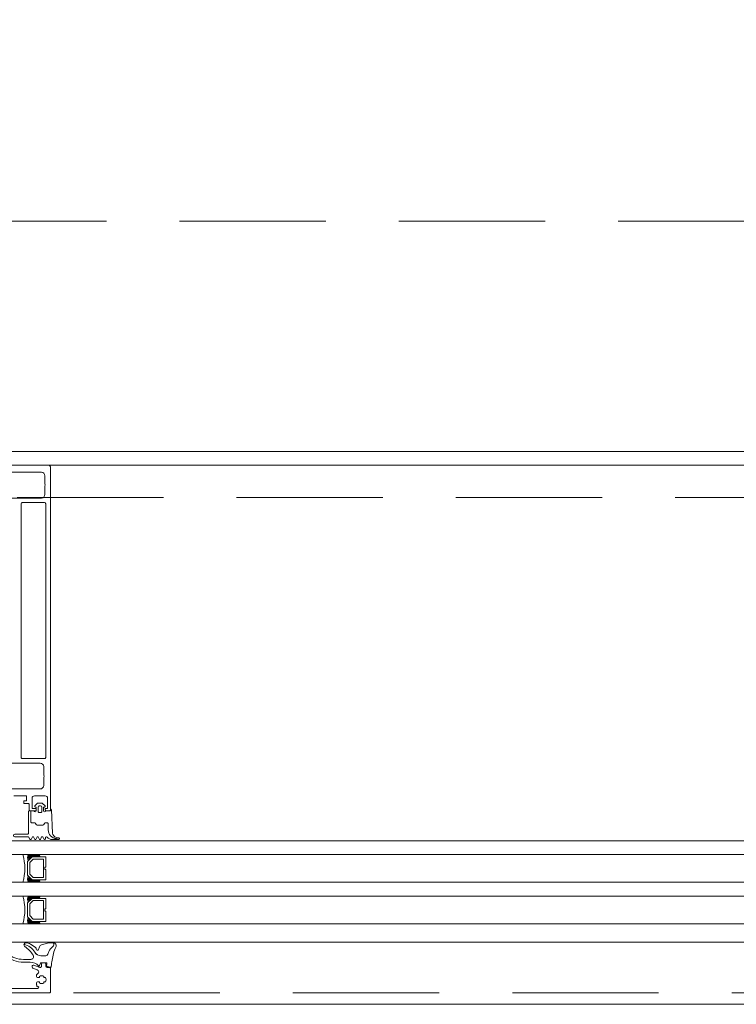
# Model space of a CAD drawing. Header units: millimetres. Extents: x 213386 to 506888, y 183055 to 450952.
# Tile 169 of 256: x 386571 to 386882, y 284292 to 284720. Entities that reach past the tile are written whole.
import ezdxf

# ---------------------------------------------------------------- set-up
doc = ezdxf.new("R2010")
doc.units = ezdxf.units.MM
doc.linetypes.add('ČÁRKOVANÁ', pattern=[19.05, 12.7, -6.35])
doc.layers.add('FASÁDA DETAILNÍ', color=255, linetype='Continuous', lineweight=0)

# ---------------------------------------------------------------- blocks, each defined once
blk = doc.blocks.new('284336')
for points in [[(-0.7, -9.6), (-10, -9.6, 0.414511), (-10.51, -10.11), (-10.51, -15.51, -1), (-11.69, -15.51), (-11.69, -9.6), (-12.69, -8.95, -0.668884), (-12.6, -8.23), (-11.99, -8.01, 0.766384), (-11.99, -7.21), (-12.6, -6.99, -0.76831), (-12.6, -6.23), (-11.99, -6.01, 0.766384), (-11.99, -5.21), (-12.6, -4.99, -0.76831), (-12.6, -4.23), (-11.99, -4.01, 0.766384), (-11.99, -3.21), (-12.6, -2.99, -0.877523), (-12.5, -2.22), (-12.1, -2.22, 0.698129), (-11.83, -1.5, -0.220231), (-12.89, 0.78), (-12.89, 3.45, -0.157143), (-12.82, 3.68), (-12.69, 3.42, -0.067482), (-12.48, 2.53, 0.393136), (-8.66, -1.02), (-6.1, -1.02, -0.414214), (-5.61, -1.51), (-5.61, -2.22, -0.267949), (-5.85, -2.65), (-6.35, -2.93, 0.267949), (-6.61, -3.38), (-6.61, -5.84, 0.267949), (-6.35, -6.29), (-5.85, -6.57, -0.267949), (-5.61, -7), (-5.61, -8.11, 0.414215), (-5.1, -8.62), (-0.41, -8.62), (-0.41, -9.31, -0.414212), (-0.7, -9.6)], [(-0.41, 0), (-0.41, -2, 0.990243), (-0.4, -3.02), (0.9, -3.02, 0.414214), (1.21, -2.71), (1.21, -2.61, -0.668123), (1.71, -2.4), (2.75, -3.45, -0.199004), (2.89, -3.79), (2.89, -5.43, -0.199038), (2.75, -5.77), (1.71, -6.82, -0.668191), (1.21, -6.61), (1.21, -6.51, 0.414214), (0.9, -6.2), (-0.4, -6.2, 0.990269), (-0.41, -7.22), (-0.41, -8.6), (-5.1, -8.6, -0.414215), (-5.59, -8.11), (-5.59, -7, 0.267949), (-5.84, -6.56), (-6.34, -6.27, -0.267949), (-6.59, -5.84), (-6.59, -3.38, -0.267949), (-6.34, -2.95), (-5.84, -2.66, 0.267949), (-5.59, -2.22), (-5.59, -1.51, 0.414214), (-6.1, -1), (-8.66, -1, -0.393156), (-12.46, 2.53, 0.067572), (-12.67, 3.43), (-12.8, 3.7, -0.637545), (-12.12, 3.53), (-11.92, 2.53, 0.344315), (-10.06, 0.91), (0, 0.38, -0.406913), (0.39, 0), (-0.41, 0)], [(1.7, -4.31, 0.414235), (1.2, -3.81), (-0.7, -3.81, 0.414214), (-1.2, -4.31), (-1.2, -4.91, 0.414214), (-0.7, -5.41), (1.2, -5.41, 0.414235), (1.7, -4.91), (1.7, -4.31)]]:
    blk.add_lwpolyline(points, format="xyb", close=True)
blk = doc.blocks.new('433270')
blk.add_lwpolyline([(1, 0, 0.414364), (0, -1), (0, -1.4, 0.255924), (0.23, -1.83, -0.547723), (0.23, -3.17, 0.255924), (0, -3.6), (0, -14.6, 0.414214), (0.3, -14.9), (1.2, -14.9, 0.414214), (1.7, -14.4), (1.7, -10.3, -0.414214), (2, -10), (6, -10, 0.414248), (7, -9), (7, -7.7, 0.414179), (6.5, -7.2), (5.7, -7.2, 0.414232), (5.4, -7.5), (5.4, -8.2, -0.414198), (5.1, -8.5), (2.8, -8.5, -0.414204), (1.8, -7.5), (1.8, -4.49, -0.147432), (1.97, -3.94, 0.147461), (2.4, -2.5), (2.4, -2.3, -0.414214), (2.9, -1.8), (21.87, -1.8, -0.668178), (22.22, -2.65), (22.16, -2.72, 1), (21.59, -3.29), (21.52, -3.35, 0.198912), (21.38, -3.71), (21.38, -4.05, 0.414214), (22.08, -4.75), (22.38, -4.75, 0.576988), (22.64, -4.3, -0.311246), (24.56, -4.3, 0.576988), (24.82, -4.75), (25.3, -4.75, -0.260065), (25.3, -6.65), (24.82, -6.65, 0.576988), (24.56, -7.1, -0.311246), (22.64, -7.1, 0.576988), (22.38, -6.65), (22.08, -6.65, 0.414214), (21.38, -7.35), (21.38, -7.61, 0.267949), (21.63, -8.04), (21.89, -8.2, -0.637047), (21.73, -10), (19.83, -10.7, 0.315299), (19.5, -11.17), (19.5, -11.49, 0.520567), (20.17, -11.96), (22.83, -10.99, -0.520567), (23.5, -11.46), (23.5, -12.5, 0.414062), (24, -13), (25, -13, 0.414186), (25.5, -12.5), (25.5, -11.5, -0.414182), (26, -11), (27, -11, 0.414214), (27.5, -10.5), (27.5, -0.5, 0.414214), (27, 0), (1, 0)], format="xyb", close=True)
blk = doc.blocks.new('284325')
for points in [[(0.84, -5.23, -0.560316), (0.94, -4.73), (1.94, -4.36, 0.3153), (2.14, -4.08), (2.14, -1.89, 0.451558), (1.8, -1.59), (0.9, -1.7, -0.399586), (0.57, -1.46), (0.3, -0.07, -0.415977), (0.53, 0.29, 0.024107), (6.15, 1.24, 0.076636), (8.99, 2.34, -0.577615), (10.79, 1.3), (10.02, 1.37, 0.283171), (9.08, 0.9, -0.168429), (7.07, -0.74), (5.9, -1.16, 0.315302), (5.24, -2.1), (5.24, -4.21, 0.269719), (6.76, -6.82, -0.194797), (10.18, -11.53, -0.342663), (9.17, -11.17, 0.119207), (5.43, -7.59, 0.578571), (3.63, -8.62), (3.63, -11.77, 0.176415), (6.16, -18.72, -1), (5.24, -19.49, -0.176415), (2.43, -11.77), (2.43, -8.89, 0.208286), (0.84, -5.23)], [(8.95, -6.65), (10.32, -8.78, -0.134555), (10.79, -10.63, -0.339795), (10.19, -11.53, 0.194788), (6.76, -6.81, -0.269736), (5.25, -4.21), (5.25, -2.1, -0.315302), (5.9, -1.17), (7.07, -0.74, 0.168429), (9.09, 0.89, -0.283167), (10.01, 1.36), (10.79, 1.29), (10.79, -0.74, -0.070852), (10.71, -1.3), (9.95, -3.93, -0.241839), (9.08, -4.83), (7.93, -5.22, 0.836024), (8.08, -6.19), (8.11, -6.19, -0.255349), (8.95, -6.65)]]:
    blk.add_lwpolyline(points, format="xyb", close=True)

msp = doc.modelspace()

# ---------------------------------------------------------------- linework, layer by layer
at = {"layer": 'FASÁDA DETAILNÍ'}
for p, q in [((389445.14, 284526.15), (386583.14, 284526.15)), ((387044.81, 284363.15), (373041.64, 284363.15)), ((393344.81, 284363.15), (373041.64, 284363.15)), ((387044.81, 284363.15), (386572.14, 284363.15)), ((373041.64, 284357.15), (387044.81, 284357.15)), ((373041.64, 284357.15), (393344.81, 284357.15)), ((386572.14, 284357.15), (387044.81, 284357.15)), ((387044.81, 284345.15), (373041.64, 284345.15)), ((393344.81, 284345.15), (373041.64, 284345.15)), ((387044.81, 284345.15), (386572.14, 284345.15)), ((373041.64, 284339.15), (387044.81, 284339.15)), ((373041.64, 284339.15), (393344.81, 284339.15)), ((386572.14, 284339.15), (387044.81, 284339.15)), ((387044.81, 284327.15), (373041.64, 284327.15)), ((393344.81, 284327.15), (373041.64, 284327.15)), ((387044.81, 284327.15), (386572.14, 284327.15)), ((373041.64, 284319.15), (399616.64, 284319.15)), ((386572.14, 284319.15), (389456.14, 284319.15))]:
    msp.add_line(p, q, dxfattribs=at)
for points in [[(399616.64, 284292.15), (373036.64, 284292.15), (373036.64, 307972.15), (399616.64, 307972.15)], [(399376.64, 284532.15), (373276.64, 284532.15), (373276.64, 307732.15), (399376.64, 307732.15)], [(386582.14, 284356.15), (386576.14, 284356.15), (386574.14, 284354.15), (386574.14, 284348.15), (386576.14, 284346.15), (386582.14, 284346.15), (386582.14, 284350.65), (386581.64, 284350.65), (386581.64, 284351.65), (386582.14, 284351.65)], [(386581.14, 284347.15), (386581.14, 284355.15), (386576.55, 284355.15), (386575.14, 284353.74), (386575.14, 284348.71), (386576.55, 284347.15)], [(386582.14, 284338.15), (386576.14, 284338.15), (386574.14, 284336.15), (386574.14, 284330.15), (386576.14, 284328.15), (386582.14, 284328.15), (386582.14, 284332.65), (386581.64, 284332.65), (386581.64, 284333.65), (386582.14, 284333.65)], [(386581.14, 284329.15), (386581.14, 284337.15), (386576.55, 284337.15), (386575.14, 284335.74), (386575.14, 284330.71), (386576.55, 284329.15)]]:
    msp.add_lwpolyline(points, close=True, dxfattribs=at)
at = {"layer": 'FASÁDA DETAILNÍ', "linetype": 'ČÁRKOVANÁ', "ltscale": 5}
msp.add_lwpolyline([(399611.64, 284297.15), (373041.64, 284297.15), (373041.64, 307967.15), (399611.64, 307967.15)], close=True, dxfattribs=at)
at = {"layer": 'FASÁDA DETAILNÍ', "color": 7, "linetype": 'ČÁRKOVANÁ', "ltscale": 5}
for points in [[(399396.64, 284512.15), (373256.64, 284512.15), (373256.64, 307752.15), (399396.64, 307752.15)], [(399276.64, 284632.15), (373376.64, 284632.15), (373376.64, 307632.15), (399276.64, 307632.15)]]:
    msp.add_lwpolyline(points, close=True, dxfattribs=at)
at = {"layer": 'FASÁDA DETAILNÍ'}
for points in [[(386557.64, 284526.15), (386583.14, 284526.15, -0.414214), (386584.14, 284525.15), (386584.14, 284525.15), (386584.14, 284376.65, -0.414214), (386583.64, 284376.15), (386582.34, 284376.15, -0.41422), (386581.84, 284376.65), (386581.84, 284377.15), (386582.84, 284377.15), (386582.84, 284381.65, 0.414214), (386581.84, 284382.65), (386577.14, 284382.65, 0.414214), (386576.14, 284381.65), (386576.14, 284377.15), (386577.84, 284377.15), (386577.84, 284376.65, -0.414201), (386577.34, 284376.15), (386575.34, 284376.15, -0.414214), (386574.84, 284376.65), (386574.84, 284378.8, 0.414214), (386574.34, 284379.3), (386572.54, 284379.3), (386572.54, 284380.55), (386573.74, 284380.55), (386573.74, 284382.35, 0.414214), (386573.44, 284382.65), (386568.14, 284382.65, 0.414167)], [(386561.29, 284511.95), (386580.15, 284511.95, 0.414232), (386581.65, 284513.45), (386581.65, 284517.16, 0.399985), (386581.65, 284518.16), (386581.65, 284521.65, 0.414232), (386580.15, 284523.15), (386561.29, 284523.15, -0.116937)], [(386561.28, 284385.65), (386579.65, 284385.65, 0.414214), (386581.15, 284387.15), (386581.15, 284390.66, 0.399985), (386581.15, 284391.66), (386581.15, 284395.35, 0.414214), (386579.65, 284396.85), (386561.28, 284396.85, -0.13165)]]:
    msp.add_lwpolyline(points, format="xyb", dxfattribs=at)
msp.add_lwpolyline([(386582.04, 284399.35), (386582.04, 284509.45, 0.414214), (386581.54, 284509.95), (386571.84, 284509.95, 0.414214), (386571.34, 284509.45), (386571.34, 284399.35, 0.414214), (386571.84, 284398.85), (386581.54, 284398.85, 0.414214), (386582.04, 284399.35)], format="xyb", close=True, dxfattribs=at)
for centre, radius, start, end in [((386550.25, 284351.15), 22.7, 344.6728, 15.3272), ((386577.69, 284355.8), 3.55, 157.591, 202.7062), ((386577.32, 284355.92), 2.9, 154.7048, 204.6933), ((386576.97, 284356.09), 2.25, 151.5972, 208.4727), ((386576.73, 284356.23), 1.71, 147.3143, 212.7051), ((386576.57, 284356.37), 1.26, 141.5004, 218.0344), ((386576.48, 284356.52), 0.879, 133.5036, 226.0051), ((386576.49, 284356.65), 0.596, 123.0366, 236.9634), ((386576.78, 284356.65), 0.596, 123.0366, 236.9634), ((386577.08, 284356.65), 0.596, 123.0366, 236.9634), ((386577.37, 284356.65), 0.596, 123.0366, 236.9634), ((386577.66, 284356.65), 0.596, 123.0366, 236.9634), ((386577.95, 284356.65), 0.596, 123.0366, 236.9634), ((386578.25, 284356.65), 0.596, 123.0366, 236.9634), ((386578.54, 284356.65), 0.596, 123.0366, 236.9634), ((386578.83, 284356.65), 0.596, 123.0366, 236.9634), ((386579.12, 284356.65), 0.596, 123.0366, 236.9634), ((386579.42, 284356.65), 0.596, 123.0366, 236.9634), ((386579.71, 284356.65), 0.596, 123.0366, 236.9634), ((386580, 284356.65), 0.596, 123.0366, 236.9634), ((386577.69, 284346.51), 3.55, 157.2938, 202.409), ((386577.32, 284346.39), 2.9, 155.3067, 205.2952), ((386576.97, 284346.22), 2.25, 151.5273, 208.4028), ((386576.73, 284346.08), 1.71, 147.2949, 212.6857), ((386576.57, 284345.94), 1.26, 141.9656, 218.4996), ((386576.48, 284345.79), 0.879, 133.9949, 226.4964), ((386576.49, 284345.65), 0.596, 123.0366, 236.9634), ((386576.78, 284345.65), 0.596, 123.0366, 236.9634), ((386577.08, 284345.65), 0.596, 123.0366, 236.9634), ((386577.37, 284345.65), 0.596, 123.0366, 236.9634), ((386577.66, 284345.65), 0.596, 123.0366, 236.9634), ((386577.95, 284345.65), 0.596, 123.0366, 236.9634), ((386578.25, 284345.65), 0.596, 123.0366, 236.9634), ((386578.54, 284345.65), 0.596, 123.0366, 236.9634), ((386578.83, 284345.65), 0.596, 123.0366, 236.9634), ((386579.12, 284345.65), 0.596, 123.0366, 236.9634), ((386579.42, 284345.65), 0.596, 123.0366, 236.9634), ((386579.71, 284345.65), 0.596, 123.0366, 236.9634), ((386580, 284345.65), 0.596, 123.0366, 236.9634), ((386550.25, 284333.15), 22.7, 344.6728, 15.3272), ((386577.69, 284337.8), 3.55, 157.591, 202.7062), ((386577.32, 284337.92), 2.9, 154.7048, 204.6933), ((386576.97, 284338.09), 2.25, 151.5972, 208.4727), ((386576.73, 284338.23), 1.71, 147.3143, 212.7051), ((386576.57, 284338.37), 1.26, 141.5004, 218.0344), ((386576.48, 284338.52), 0.879, 133.5036, 226.0051), ((386576.49, 284338.65), 0.596, 123.0366, 236.9634), ((386576.78, 284338.65), 0.596, 123.0366, 236.9634), ((386577.08, 284338.65), 0.596, 123.0366, 236.9634), ((386577.37, 284338.65), 0.596, 123.0366, 236.9634), ((386577.66, 284338.65), 0.596, 123.0366, 236.9634), ((386577.95, 284338.65), 0.596, 123.0366, 236.9634), ((386578.25, 284338.65), 0.596, 123.0366, 236.9634), ((386578.54, 284338.65), 0.596, 123.0366, 236.9634), ((386578.83, 284338.65), 0.596, 123.0366, 236.9634), ((386579.12, 284338.65), 0.596, 123.0366, 236.9634), ((386579.42, 284338.65), 0.596, 123.0366, 236.9634), ((386579.71, 284338.65), 0.596, 123.0366, 236.9634), ((386580, 284338.65), 0.596, 123.0366, 236.9634), ((386577.69, 284328.51), 3.55, 157.2938, 202.409), ((386577.32, 284328.39), 2.9, 155.3067, 205.2952), ((386576.97, 284328.22), 2.25, 151.5273, 208.4028), ((386576.73, 284328.08), 1.71, 147.2949, 212.6857), ((386576.57, 284327.94), 1.26, 141.9656, 218.4996), ((386576.48, 284327.79), 0.879, 133.9949, 226.4964), ((386576.49, 284327.65), 0.596, 123.0366, 236.9634), ((386576.78, 284327.65), 0.596, 123.0366, 236.9634), ((386577.08, 284327.65), 0.596, 123.0366, 236.9634), ((386577.37, 284327.65), 0.596, 123.0366, 236.9634), ((386577.66, 284327.65), 0.596, 123.0366, 236.9634), ((386577.95, 284327.65), 0.596, 123.0366, 236.9634), ((386578.25, 284327.65), 0.596, 123.0366, 236.9634), ((386578.54, 284327.65), 0.596, 123.0366, 236.9634), ((386578.83, 284327.65), 0.596, 123.0366, 236.9634), ((386579.12, 284327.65), 0.596, 123.0366, 236.9634), ((386579.42, 284327.65), 0.596, 123.0366, 236.9634), ((386579.71, 284327.65), 0.596, 123.0366, 236.9634), ((386580, 284327.65), 0.596, 123.0366, 236.9634)]:
    msp.add_arc(centre, radius, start, end, dxfattribs=at)

# ---------------------------------------------------------------- block references
at = {"layer": 'FASÁDA DETAILNÍ', "xscale": -1}
for name, p, rotation in [('284336', (386584.14, 284376.56), 270), ('284325', (386584.14, 284308.01), 270), ('433270', (386556.64, 284297.15), 180)]:
    msp.add_blockref(name, p, dxfattribs=dict(at, rotation=rotation))

doc.saveas('drawing.dxf')
